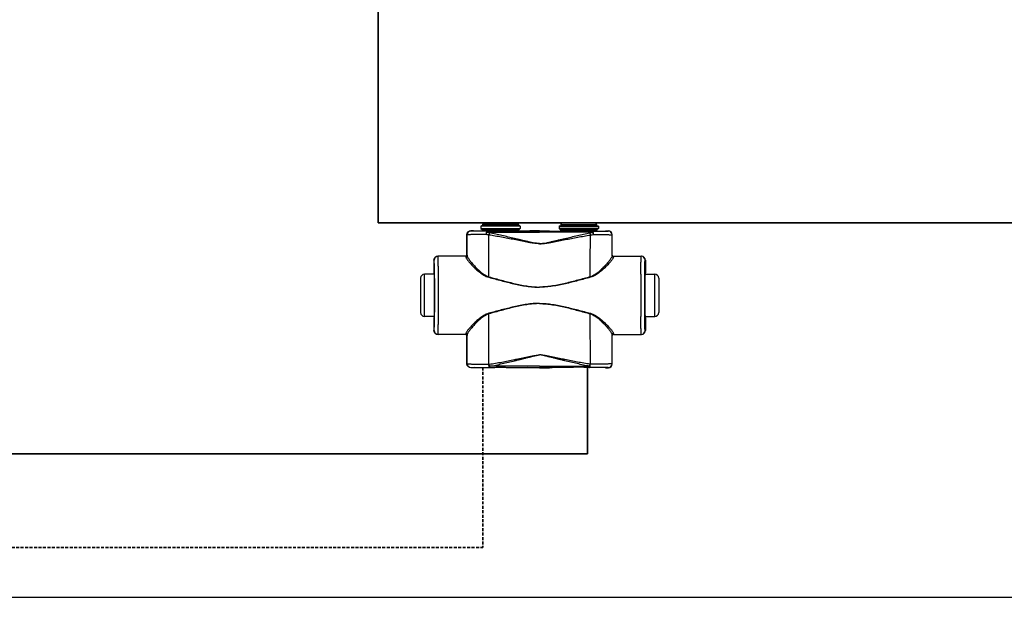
# Model space of a CAD drawing. Header units: millimetres. Extents: x -727 to 69715, y -15705 to 98123.
# Tile 136 of 256: x 38609 to 39239, y -15705 to -15335. Entities that reach past the tile are written whole.
import ezdxf

# ---------------------------------------------------------------- set-up
doc = ezdxf.new("R2010")
doc.units = ezdxf.units.MM
doc.linetypes.add('VERDECKT', pattern=[9.525, 6.35, -3.175])
for name, color, linetype, lineweight in [('UT_POTRUBI - PŘÍVOD', 1, 'Continuous', 35), ('UT_SCHÉMA_PŘÍVOD', 10, 'Continuous', 35), ('UT_SCHÉMA_ZPÁTEČKA', 172, 'VERDECKT', 35), ('UT_ZAŘÍZENÍ - OT', 3, 'Continuous', 35)]:
    doc.layers.add(name, color=color, linetype=linetype, lineweight=lineweight)

msp = doc.modelspace()

# ---------------------------------------------------------------- linework, layer by layer
at = {"color": 0, "linetype": 'Continuous'}
for p, q in [((38904.17, -15466.76), (38903.87, -15467.06)), ((38929.07, -15467.06), (38903.87, -15467.06)), ((38903.87, -15467.06), (38903.87, -15468.46)), ((38903.87, -15468.46), (38904.83, -15469.42)), ((38903.87, -15468.46), (38929.07, -15468.46)), ((38928.77, -15466.76), (38904.17, -15466.76)), ((38904.83, -15469.42), (38928.12, -15469.42)), ((38927.97, -15465.96), (38904.97, -15465.96)), ((38904.97, -15465.96), (38904.97, -15466.66)), ((38927.97, -15466.66), (38904.97, -15466.66)), ((38904.97, -15469.77), (38927.97, -15469.77)), ((38904.97, -15469.77), (38904.97, -15470.13)), ((38926.87, -15464.86), (38906.07, -15464.86)), ((38927.97, -15465.96), (38927.97, -15466.66)), ((38927.97, -15469.77), (38927.97, -15470.13)), ((38929.07, -15468.46), (38928.12, -15469.42)), ((38928.77, -15466.76), (38929.07, -15467.06)), ((38929.07, -15467.06), (38929.07, -15468.46)), ((38954.17, -15466.76), (38953.87, -15467.06)), ((38953.87, -15467.06), (38979.07, -15467.06)), ((38953.87, -15467.06), (38953.87, -15468.46)), ((38979.07, -15468.46), (38953.87, -15468.46)), ((38953.87, -15468.46), (38954.83, -15469.42)), ((38954.17, -15466.76), (38978.77, -15466.76)), ((38978.12, -15469.42), (38954.83, -15469.42)), ((38954.97, -15465.96), (38954.97, -15466.66)), ((38954.97, -15465.96), (38977.97, -15465.96)), ((38954.97, -15466.66), (38977.97, -15466.66)), ((38977.97, -15469.77), (38954.97, -15469.77)), ((38954.97, -15469.77), (38954.97, -15470.13)), ((38956.07, -15464.86), (38976.87, -15464.86)), ((38977.97, -15465.96), (38977.97, -15466.66)), ((38977.97, -15469.77), (38977.97, -15470.13)), ((38979.07, -15468.46), (38978.12, -15469.42)), ((38978.77, -15466.76), (38979.07, -15467.06)), ((38979.07, -15467.06), (38979.07, -15468.46)), ((38895.1, -15472.58), (38894.97, -15472.46)), ((38894.97, -15485.46), (38894.97, -15472.46)), ((38897.6, -15470.08), (38897.47, -15469.96)), ((38899.12, -15469.96), (38897.47, -15469.96)), ((38899.47, -15470.07), (38899.12, -15469.96)), ((38912.62, -15470.15), (38907.77, -15470.15)), ((38907.77, -15470.85), (38907.77, -15470.15)), ((38907.77, -15470.85), (38941.47, -15470.85)), ((38941.47, -15470.15), (38920.33, -15470.15)), ((38935.22, -15469.96), (38933.47, -15470.07)), ((38941.47, -15469.96), (38935.22, -15469.96)), ((38941.47, -15469.96), (38947.72, -15469.96)), ((38941.47, -15470.15), (38962.62, -15470.15)), ((38975.17, -15470.85), (38941.47, -15470.85)), ((38947.72, -15469.96), (38949.47, -15470.07)), ((38970.33, -15470.15), (38975.17, -15470.15)), ((38975.17, -15470.85), (38975.17, -15470.15)), ((38983.47, -15470.07), (38983.82, -15469.96)), ((38983.82, -15469.96), (38985.47, -15469.96)), ((38985.35, -15470.08), (38985.47, -15469.96)), ((38987.85, -15472.58), (38987.97, -15472.46)), ((38987.97, -15485.46), (38987.97, -15472.46)), ((38873.98, -15488.76), (38873.77, -15488.76)), ((38873.77, -15488.76), (38873.77, -15496.91)), ((38894.28, -15486.26), (38876.27, -15486.26)), ((38894.97, -15485.46), (38895.08, -15485.46)), ((38987.97, -15485.46), (38987.87, -15485.46)), ((38988.67, -15486.26), (39006.67, -15486.26)), ((39008.96, -15488.76), (39009.17, -15488.76)), ((39009.17, -15488.76), (39009.17, -15496.91)), ((38865.27, -15500.26), (38865.27, -15522.26)), ((38874.02, -15497.76), (38867.77, -15497.76)), ((38867.77, -15524.76), (38867.77, -15497.76)), ((38873.77, -15496.91), (38873.98, -15497.26)), ((38874.17, -15497.28), (38874.17, -15497.26)), ((39008.78, -15497.28), (39008.78, -15497.26)), ((39008.93, -15497.76), (39015.17, -15497.76)), ((39009.17, -15496.91), (39008.96, -15497.26)), ((39015.17, -15524.76), (39015.17, -15497.76)), ((39017.67, -15500.26), (39017.67, -15522.26)), ((38874.02, -15524.76), (38867.77, -15524.76)), ((38873.98, -15525.26), (38873.77, -15525.61)), ((38873.77, -15525.61), (38873.77, -15533.76)), ((38874.17, -15525.26), (38874.17, -15525.25)), ((39008.78, -15525.26), (39008.78, -15525.25)), ((39008.93, -15524.76), (39015.17, -15524.76)), ((39008.96, -15525.26), (39009.17, -15525.61)), ((39009.17, -15525.61), (39009.17, -15533.76)), ((38873.77, -15533.76), (38873.98, -15533.76)), ((38894.28, -15536.26), (38876.27, -15536.26)), ((38895.08, -15537.06), (38894.97, -15537.06)), ((38894.97, -15555.16), (38894.97, -15537.06)), ((38987.87, -15537.06), (38987.97, -15537.06)), ((38987.97, -15555.16), (38987.97, -15537.06)), ((38988.67, -15536.26), (39006.67, -15536.26)), ((39009.17, -15533.76), (39008.96, -15533.76)), ((38894.97, -15555.16), (38895.09, -15555.04)), ((38897.47, -15557.66), (38897.59, -15557.54)), ((38899.12, -15557.66), (38897.47, -15557.66)), ((38899.47, -15557.56), (38899.12, -15557.66)), ((38909.02, -15555.42), (38909.19, -15555.41)), ((38909.34, -15557.47), (38909.52, -15557.47)), ((38941.47, -15556.72), (38909.52, -15556.72)), ((38909.52, -15557.47), (38909.52, -15556.72)), ((38909.52, -15557.47), (38910.78, -15557.47)), ((38922.17, -15557.47), (38941.47, -15557.47)), ((38935.22, -15557.66), (38933.47, -15557.56)), ((38941.47, -15557.66), (38935.22, -15557.66)), ((38941.47, -15556.72), (38973.43, -15556.72)), ((38960.78, -15557.47), (38941.47, -15557.47)), ((38941.47, -15557.66), (38947.72, -15557.66)), ((38947.72, -15557.66), (38949.47, -15557.56)), ((38973.43, -15557.47), (38972.17, -15557.47)), ((38973.43, -15557.47), (38973.43, -15556.72)), ((38973.61, -15557.47), (38973.43, -15557.47)), ((38973.93, -15555.42), (38973.75, -15555.41)), ((38983.47, -15557.56), (38983.82, -15557.66)), ((38983.82, -15557.66), (38985.47, -15557.66)), ((38985.47, -15557.66), (38985.36, -15557.54)), ((38987.97, -15555.16), (38987.86, -15555.04))]:
    msp.add_line(p, q, dxfattribs=at)
msp.add_line((-727.45, -15704.69), (68024.28, -15704.69))
for centre, radius, start, end in [((38904.47, -15469.77), 0.5, 0, 45), ((38906.07, -15465.96), 1.1, 90, 180), ((38906.07, -15466.66), 1.1, 180, 185.21872), ((38926.87, -15465.96), 1.1, 0, 90), ((38926.87, -15466.66), 1.1, 354.78128, 0), ((38928.47, -15469.77), 0.5, 135, 180), ((38954.47, -15469.77), 0.5, 0, 45), ((38956.07, -15465.96), 1.1, 90, 180), ((38956.07, -15466.66), 1.1, 180, 185.21872), ((38976.87, -15465.96), 1.1, 0, 90), ((38976.87, -15466.66), 1.1, 354.78128, 0), ((38978.47, -15469.77), 0.5, 135, 180), ((38897.6, -15472.58), 2.5, 90.00246, 179.99754), ((38985.35, -15472.58), 2.5, 0.00246, 89.99754), ((38876.48, -15488.76), 2.5, 90.00225, 180.00111), ((38894.28, -15485.46), 0.8, 270.0036, 359.99724), ((38988.67, -15485.46), 0.8, 180.00276, 269.9964), ((39006.46, -15488.76), 2.5, 359.99889, 89.99775), ((38867.77, -15500.26), 2.5, 90, 180), ((36434.31, -15511.26), 2442.41, 359.68325, 0.31675), ((41448.63, -15511.26), 2442.41, 179.68325, 180.31675), ((39015.17, -15500.26), 2.5, 0, 90), ((38867.77, -15522.26), 2.5, 180, 270), ((39015.17, -15522.26), 2.5, 270, 0), ((38876.48, -15533.76), 2.5, 179.99889, 269.99775), ((38894.28, -15537.06), 0.8, 0.00276, 89.9964), ((38988.67, -15537.06), 0.8, 90.0036, 179.99724), ((39006.46, -15533.76), 2.5, 270.00225, 0.00111), ((38897.59, -15555.04), 2.5, 180.00246, 269.99754), ((38985.36, -15555.04), 2.5, 270.00246, 359.99754)]:
    msp.add_arc(centre, radius, start, end, dxfattribs=at)
at = {"color": 0, "linetype": 'Continuous', "extrusion": (0, 0, -1)}
for centre, major_axis, ratio, start_param, end_param in [((38897.47, -15472.46), (-1.77, 1.77), 0.999973, -0.785384, 0.785384), ((38916.47, -15470.07), (-17, 0), 0.005236, 4.941076, 6.283185), ((38916.47, -15470.07), (-17, 0), 0.005236, 3.141593, 4.483702), ((38876.27, -15488.76), (-2.5, 0), 0.999945, 0, 1.570796), ((38894.17, -15485.46), (-0.8, 0), 0.999986, -3.141593, -1.659157), ((38873.98, -15511.26), (0, 14), 0.010472, 0, 3.141593), ((38876.27, -15533.76), (-2.5, 0), 0.999945, -1.570796, 0), ((38894.17, -15537.06), (0.8, 0), 0.999986, -1.395381, 0), ((38897.47, -15555.16), (1.77, 1.77), 0.999973, -3.926977, -2.356208), ((38916.47, -15557.56), (-17, 0), 0.005236, 0, 1.229157), ((38916.47, -15557.56), (-17, 0), 0.005236, 1.912436, 3.141593)]:
    msp.add_ellipse(centre, major_axis=major_axis, ratio=ratio, start_param=start_param, end_param=end_param, dxfattribs=at)
at = {"color": 0, "linetype": 'Continuous'}
for centre, major_axis, ratio, start_param, end_param in [((38966.47, -15470.07), (17, 0), 0.005236, 3.141593, 4.483702), ((38966.47, -15470.07), (17, 0), 0.005236, 4.941076, 6.283185), ((38985.47, -15472.46), (1.77, 1.77), 0.999973, -0.785384, 0.785384), ((38988.77, -15485.46), (0.8, 0), 0.999986, -3.141593, -1.659157), ((39006.67, -15488.76), (2.5, 0), 0.999945, 0, 1.570796), ((39008.96, -15511.26), (0, 14), 0.010472, 0, 3.141593), ((38988.77, -15537.06), (-0.8, 0), 0.999986, -1.395381, 0), ((39006.67, -15533.76), (2.5, 0), 0.999945, -1.570796, 0), ((38966.47, -15557.56), (17, 0), 0.005236, 1.912436, 3.141593), ((38966.47, -15557.56), (17, 0), 0.005236, 0, 1.229157), ((38985.47, -15555.16), (-1.77, 1.77), 0.999973, -3.926977, -2.356208)]:
    msp.add_ellipse(centre, major_axis=major_axis, ratio=ratio, start_param=start_param, end_param=end_param, dxfattribs=at)
for points, knots in [([(38907.16, -15472.27), (38906.32, -15472.28), (38904.72, -15472.29), (38902.75, -15472.31), (38901.28, -15472.33), (38900.28, -15472.34), (38899.35, -15472.36), (38898.5, -15472.38), (38897.74, -15472.4), (38897.07, -15472.42), (38896.49, -15472.45), (38896.07, -15472.47), (38895.78, -15472.49), (38895.61, -15472.5), (38895.46, -15472.51), (38895.33, -15472.53), (38895.24, -15472.54), (38895.16, -15472.55), (38895.12, -15472.57), (38895.1, -15472.58), (38895.1, -15472.58)], [0, 0, 0, 0, 0.207034, 0.39928, 0.488214, 0.57154, 0.648707, 0.71921, 0.782588, 0.838437, 0.886403, 0.926186, 0.942933, 0.957549, 0.970012, 0.98031, 0.988432, 0.994377, 0.998178, 1, 1, 1, 1]), ([(38895.11, -15486), (38895.1, -15484.88), (38895.1, -15480.41), (38895.1, -15475.93), (38895.1, -15472.58)], [0, 0, 0, 0, 0.250733, 1, 1, 1, 1]), ([(38907.77, -15470.15), (38907.07, -15470.15), (38905.71, -15470.15), (38904.05, -15470.15), (38902.81, -15470.14), (38901.96, -15470.14), (38901.18, -15470.13), (38900.46, -15470.13), (38899.82, -15470.12), (38899.25, -15470.12), (38898.77, -15470.11), (38898.41, -15470.11), (38898.17, -15470.1), (38898.02, -15470.1), (38897.9, -15470.1), (38897.79, -15470.1), (38897.72, -15470.09), (38897.68, -15470.09), (38897.65, -15470.09), (38897.63, -15470.09), (38897.61, -15470.09), (38897.6, -15470.09), (38897.6, -15470.09), (38897.6, -15470.08)], [0, 0, 0, 0, 0.207653, 0.400343, 0.489423, 0.572844, 0.650059, 0.720565, 0.783909, 0.839692, 0.887568, 0.927242, 0.943927, 0.958477, 0.970869, 0.981088, 0.989117, 0.992306, 0.994945, 0.997032, 0.998568, 0.999554, 1, 1, 1, 1]), ([(38907.77, -15470.15), (38907.68, -15470.16), (38907.58, -15470.27), (38907.5, -15470.4), (38907.43, -15470.55), (38907.36, -15470.78), (38907.28, -15471.09), (38907.22, -15471.45), (38907.18, -15471.85), (38907.16, -15472.13), (38907.16, -15472.27)], [0, 0, 0, 0, 0.117156, 0.161001, 0.211236, 0.330442, 0.472834, 0.634922, 0.812344, 1, 1, 1, 1]), ([(38907.77, -15470.85), (38907.65, -15471.06), (38907.42, -15471.52), (38907.24, -15472.01), (38907.16, -15472.27)], [0, 0, 0, 0, 0.464895, 1, 1, 1, 1]), ([(38909.02, -15472.63), (38908.86, -15472.61), (38908.24, -15472.51), (38907.62, -15472.38), (38907.16, -15472.27)], [0, 0, 0, 0, 0.252579, 1, 1, 1, 1]), ([(38909.34, -15471.29), (38909.21, -15471.27), (38908.68, -15471.15), (38908.16, -15470.99), (38907.77, -15470.85)], [0, 0, 0, 0, 0.253704, 1, 1, 1, 1]), ([(38909.34, -15471.29), (38909.28, -15471.5), (38909.16, -15471.94), (38909.07, -15472.39), (38909.02, -15472.63)], [0, 0, 0, 0, 0.464569, 1, 1, 1, 1]), ([(38941.47, -15478.27), (38941.47, -15478.27), (38940.78, -15478.27), (38939.4, -15478.19), (38937.35, -15477.91), (38935.31, -15477.56), (38932.61, -15477.06), (38929.23, -15476.39), (38925.18, -15475.6), (38921.14, -15474.81), (38917.1, -15474.05), (38913.06, -15473.32), (38910.37, -15472.86), (38909.02, -15472.63)], [0.5000015, 0.5000015, 0.5000015, 0.5000015, 0.500002, 0.5313979, 0.5627848, 0.5941575, 0.6255147, 0.6881766, 0.7507583, 0.8132458, 0.8756245, 0.9378805, 1, 1, 1, 1]), ([(38909.03, -15499.41), (38909.03, -15497.17), (38909.03, -15488.24), (38909.03, -15479.32), (38909.02, -15472.63)], [0, 0, 0, 0, 0.250952, 1, 1, 1, 1]), ([(38941.47, -15478.09), (38941.47, -15478.09), (38941.13, -15478.09), (38940.44, -15478.07), (38939.07, -15477.93), (38937.36, -15477.65), (38935.34, -15477.23), (38933.33, -15476.77), (38931.32, -15476.3), (38928.65, -15475.66), (38925.32, -15474.86), (38921.32, -15473.92), (38917.33, -15473), (38913.34, -15472.12), (38910.68, -15471.57), (38909.34, -15471.29)], [0.499995, 0.499995, 0.499995, 0.499995, 0.4999958, 0.5157333, 0.5314718, 0.5629204, 0.5943483, 0.6257534, 0.6571339, 0.6884877, 0.7511054, 0.813586, 0.8759088, 0.9380534, 1, 1, 1, 1]), ([(38920.33, -15470.15), (38919.69, -15470.15), (38918.4, -15470.18), (38916.47, -15470.2), (38914.54, -15470.18), (38913.26, -15470.15), (38912.62, -15470.15)], [0, 0, 0, 0, 0.248355, 0.5, 0.751645, 1, 1, 1, 1]), ([(38941.47, -15478.09), (38941.47, -15478.09), (38941.82, -15478.09), (38942.51, -15478.07), (38943.88, -15477.93), (38945.58, -15477.65), (38947.6, -15477.23), (38949.62, -15476.77), (38951.63, -15476.3), (38954.3, -15475.66), (38957.63, -15474.86), (38961.63, -15473.92), (38965.62, -15473), (38969.61, -15472.12), (38972.27, -15471.57), (38973.6, -15471.29)], [0.499995, 0.499995, 0.499995, 0.499995, 0.4999958, 0.5157333, 0.5314718, 0.5629204, 0.5943483, 0.6257534, 0.6571339, 0.6884877, 0.7511054, 0.813586, 0.8759088, 0.9380534, 1, 1, 1, 1]), ([(38941.47, -15478.27), (38941.47, -15478.27), (38942.16, -15478.27), (38943.54, -15478.19), (38945.59, -15477.91), (38947.63, -15477.56), (38950.34, -15477.06), (38953.72, -15476.39), (38957.76, -15475.6), (38961.81, -15474.81), (38965.85, -15474.05), (38969.89, -15473.32), (38972.58, -15472.86), (38973.93, -15472.63)], [0.5000015, 0.5000015, 0.5000015, 0.5000015, 0.500002, 0.5313979, 0.5627848, 0.5941575, 0.6255147, 0.6881766, 0.7507583, 0.8132458, 0.8756245, 0.9378805, 1, 1, 1, 1]), ([(38962.62, -15470.15), (38963.26, -15470.15), (38964.54, -15470.18), (38966.47, -15470.2), (38968.4, -15470.18), (38969.69, -15470.15), (38970.33, -15470.15)], [0, 0, 0, 0, 0.248355, 0.5, 0.751645, 1, 1, 1, 1]), ([(38973.6, -15471.29), (38973.74, -15471.27), (38974.27, -15471.15), (38974.79, -15470.99), (38975.17, -15470.85)], [0, 0, 0, 0, 0.253704, 1, 1, 1, 1]), ([(38973.6, -15471.29), (38973.67, -15471.5), (38973.79, -15471.94), (38973.88, -15472.39), (38973.93, -15472.63)], [0, 0, 0, 0, 0.464569, 1, 1, 1, 1]), ([(38973.91, -15499.41), (38973.91, -15497.17), (38973.91, -15488.24), (38973.92, -15479.32), (38973.93, -15472.63)], [0, 0, 0, 0, 0.250952, 1, 1, 1, 1]), ([(38973.93, -15472.63), (38974.08, -15472.61), (38974.71, -15472.51), (38975.33, -15472.38), (38975.79, -15472.27)], [0, 0, 0, 0, 0.252579, 1, 1, 1, 1]), ([(38975.17, -15470.15), (38975.88, -15470.15), (38977.24, -15470.15), (38978.9, -15470.15), (38980.14, -15470.14), (38980.98, -15470.14), (38981.77, -15470.13), (38982.48, -15470.13), (38983.13, -15470.12), (38983.69, -15470.12), (38984.18, -15470.11), (38984.53, -15470.11), (38984.77, -15470.1), (38984.92, -15470.1), (38985.05, -15470.1), (38985.15, -15470.1), (38985.22, -15470.09), (38985.27, -15470.09), (38985.3, -15470.09), (38985.32, -15470.09), (38985.33, -15470.09), (38985.34, -15470.09), (38985.35, -15470.09), (38985.35, -15470.08)], [0, 0, 0, 0, 0.207653, 0.400343, 0.489423, 0.572844, 0.650059, 0.720565, 0.783909, 0.839692, 0.887568, 0.927242, 0.943927, 0.958477, 0.970869, 0.981088, 0.989117, 0.992306, 0.994945, 0.997032, 0.998568, 0.999554, 1, 1, 1, 1]), ([(38975.17, -15470.15), (38975.26, -15470.16), (38975.37, -15470.27), (38975.44, -15470.4), (38975.51, -15470.55), (38975.59, -15470.78), (38975.66, -15471.09), (38975.72, -15471.45), (38975.77, -15471.85), (38975.78, -15472.13), (38975.79, -15472.27)], [0, 0, 0, 0, 0.117156, 0.161001, 0.211236, 0.330442, 0.472834, 0.634922, 0.812344, 1, 1, 1, 1]), ([(38975.17, -15470.85), (38975.3, -15471.06), (38975.53, -15471.52), (38975.71, -15472.01), (38975.79, -15472.27)], [0, 0, 0, 0, 0.464895, 1, 1, 1, 1]), ([(38975.79, -15472.27), (38976.62, -15472.28), (38978.23, -15472.29), (38980.2, -15472.31), (38981.66, -15472.33), (38982.67, -15472.34), (38983.6, -15472.36), (38984.45, -15472.38), (38985.21, -15472.4), (38985.88, -15472.42), (38986.46, -15472.45), (38986.88, -15472.47), (38987.16, -15472.49), (38987.34, -15472.5), (38987.49, -15472.51), (38987.61, -15472.53), (38987.71, -15472.54), (38987.78, -15472.55), (38987.83, -15472.57), (38987.85, -15472.58), (38987.85, -15472.58)], [0, 0, 0, 0, 0.207034, 0.39928, 0.488214, 0.57154, 0.648707, 0.71921, 0.782588, 0.838437, 0.886403, 0.926186, 0.942933, 0.957549, 0.970012, 0.98031, 0.988432, 0.994377, 0.998178, 1, 1, 1, 1]), ([(38987.84, -15486), (38987.84, -15484.88), (38987.84, -15480.41), (38987.85, -15475.93), (38987.85, -15472.58)], [0, 0, 0, 0, 0.250733, 1, 1, 1, 1]), ([(38874.17, -15497.26), (38874.16, -15496.63), (38874.15, -15495.44), (38874.13, -15494), (38874.12, -15492.94), (38874.11, -15492.24), (38874.1, -15491.6), (38874.09, -15491.02), (38874.07, -15490.5), (38874.06, -15490.05), (38874.05, -15489.67), (38874.04, -15489.39), (38874.03, -15489.2), (38874.02, -15489.09), (38874.02, -15488.99), (38874.01, -15488.91), (38874, -15488.85), (38874, -15488.8), (38873.99, -15488.78), (38873.99, -15488.76), (38873.98, -15488.76)], [0, 0, 0, 0, 0.221931, 0.420259, 0.509783, 0.592499, 0.668149, 0.736495, 0.797321, 0.850436, 0.895675, 0.932895, 0.948462, 0.961984, 0.973451, 0.982856, 0.990196, 0.99547, 0.998697, 1, 1, 1, 1]), ([(38876.68, -15497.76), (38876.68, -15496.92), (38876.67, -15495.32), (38876.65, -15493.39), (38876.63, -15491.97), (38876.62, -15491.02), (38876.61, -15490.14), (38876.6, -15489.35), (38876.58, -15488.65), (38876.57, -15488.03), (38876.56, -15487.5), (38876.54, -15487.12), (38876.53, -15486.87), (38876.53, -15486.71), (38876.52, -15486.57), (38876.51, -15486.47), (38876.51, -15486.38), (38876.5, -15486.32), (38876.49, -15486.28), (38876.49, -15486.27), (38876.48, -15486.26), (38876.48, -15486.26)], [0, 0, 0, 0, 0.218984, 0.416191, 0.505653, 0.588551, 0.664564, 0.733396, 0.794781, 0.848478, 0.894279, 0.932006, 0.947796, 0.961515, 0.973152, 0.982695, 0.990138, 0.995479, 0.998726, 0.999584, 1, 1, 1, 1]), ([(38894.28, -15486.26), (38894.28, -15486.26), (38894.28, -15486.27), (38894.28, -15486.27), (38894.28, -15486.28), (38894.29, -15486.3), (38894.29, -15486.34), (38894.29, -15486.4), (38894.3, -15486.47), (38894.3, -15486.56), (38894.3, -15486.66), (38894.3, -15486.74), (38894.31, -15486.78)], [0, 0, 0, 0, 0.005122, 0.017304, 0.037118, 0.064661, 0.143035, 0.252499, 0.393016, 0.564526, 0.766907, 1, 1, 1, 1]), ([(38895.11, -15486), (38895.11, -15486.1), (38895.06, -15486.31), (38894.88, -15486.57), (38894.62, -15486.74), (38894.41, -15486.78), (38894.31, -15486.78)], [0, 0, 0, 0, 0.247572, 0.496581, 0.747591, 1, 1, 1, 1]), ([(38894.31, -15486.78), (38894.31, -15486.85), (38894.33, -15486.99), (38894.4, -15487.21), (38894.51, -15487.46), (38894.72, -15487.84), (38895.08, -15488.39), (38895.61, -15489.09), (38896.25, -15489.88), (38897.29, -15491.06), (38898.79, -15492.64), (38900.83, -15494.6), (38902.74, -15496.25), (38904.44, -15497.51), (38906.3, -15498.72), (38907.84, -15499.44), (38908.93, -15499.74)], [0, 0, 0, 0, 0.009694, 0.02127, 0.034861, 0.050494, 0.087694, 0.13227, 0.183417, 0.240322, 0.368483, 0.511765, 0.666448, 0.747227, 0.829948, 1, 1, 1, 1]), ([(38895.08, -15485.46), (38895.08, -15485.46), (38895.08, -15485.47), (38895.08, -15485.47), (38895.08, -15485.48), (38895.09, -15485.5), (38895.09, -15485.54), (38895.09, -15485.6), (38895.1, -15485.68), (38895.1, -15485.77), (38895.1, -15485.88), (38895.1, -15485.96), (38895.11, -15486)], [0, 0, 0, 0, 0.005057, 0.017214, 0.037015, 0.06455, 0.142921, 0.252392, 0.392925, 0.564459, 0.766871, 1, 1, 1, 1]), ([(38895.11, -15486), (38895.11, -15486.07), (38895.13, -15486.21), (38895.19, -15486.44), (38895.3, -15486.7), (38895.5, -15487.11), (38895.83, -15487.67), (38896.33, -15488.4), (38896.94, -15489.2), (38897.91, -15490.42), (38899.33, -15492.04), (38901.26, -15494.06), (38903.08, -15495.75), (38904.69, -15497.06), (38906.47, -15498.32), (38907.97, -15499.1), (38909.03, -15499.41)], [0, 0, 0, 0, 0.010286, 0.022433, 0.036551, 0.052653, 0.090607, 0.135698, 0.187142, 0.244158, 0.372094, 0.514728, 0.6685, 0.748767, 0.830965, 1, 1, 1, 1]), ([(38987.84, -15486), (38987.84, -15486.07), (38987.82, -15486.21), (38987.75, -15486.44), (38987.65, -15486.7), (38987.45, -15487.11), (38987.11, -15487.67), (38986.61, -15488.4), (38986.01, -15489.2), (38985.03, -15490.42), (38983.61, -15492.04), (38981.68, -15494.06), (38979.87, -15495.75), (38978.25, -15497.06), (38976.48, -15498.32), (38974.98, -15499.1), (38973.91, -15499.41)], [0, 0, 0, 0, 0.010286, 0.022433, 0.036551, 0.052653, 0.090607, 0.135698, 0.187142, 0.244158, 0.372094, 0.514728, 0.6685, 0.748767, 0.830965, 1, 1, 1, 1]), ([(38988.64, -15486.78), (38988.64, -15486.85), (38988.62, -15486.99), (38988.55, -15487.21), (38988.44, -15487.46), (38988.23, -15487.84), (38987.87, -15488.39), (38987.34, -15489.09), (38986.7, -15489.88), (38985.66, -15491.06), (38984.16, -15492.64), (38982.12, -15494.6), (38980.2, -15496.25), (38978.51, -15497.51), (38976.65, -15498.72), (38975.11, -15499.44), (38974.02, -15499.74)], [0, 0, 0, 0, 0.009694, 0.02127, 0.034861, 0.050494, 0.087694, 0.13227, 0.183417, 0.240322, 0.368483, 0.511765, 0.666448, 0.747227, 0.829948, 1, 1, 1, 1]), ([(38987.87, -15485.46), (38987.87, -15485.46), (38987.87, -15485.47), (38987.86, -15485.47), (38987.86, -15485.48), (38987.86, -15485.5), (38987.86, -15485.54), (38987.85, -15485.6), (38987.85, -15485.68), (38987.85, -15485.77), (38987.84, -15485.88), (38987.84, -15485.96), (38987.84, -15486)], [0, 0, 0, 0, 0.005057, 0.017214, 0.037015, 0.06455, 0.142921, 0.252392, 0.392925, 0.564459, 0.766871, 1, 1, 1, 1]), ([(38987.84, -15486), (38987.84, -15486.1), (38987.88, -15486.31), (38988.06, -15486.57), (38988.33, -15486.74), (38988.54, -15486.78), (38988.64, -15486.78)], [0, 0, 0, 0, 0.247572, 0.496581, 0.747591, 1, 1, 1, 1]), ([(38988.67, -15486.26), (38988.67, -15486.26), (38988.67, -15486.27), (38988.66, -15486.27), (38988.66, -15486.28), (38988.66, -15486.3), (38988.66, -15486.34), (38988.65, -15486.4), (38988.65, -15486.47), (38988.65, -15486.56), (38988.64, -15486.66), (38988.64, -15486.74), (38988.64, -15486.78)], [0, 0, 0, 0, 0.005122, 0.017304, 0.037118, 0.064661, 0.143035, 0.252499, 0.393016, 0.564526, 0.766907, 1, 1, 1, 1]), ([(39006.27, -15497.76), (39006.27, -15496.92), (39006.28, -15495.32), (39006.3, -15493.39), (39006.31, -15491.97), (39006.33, -15491.02), (39006.34, -15490.14), (39006.35, -15489.35), (39006.36, -15488.65), (39006.38, -15488.03), (39006.39, -15487.5), (39006.4, -15487.12), (39006.41, -15486.87), (39006.42, -15486.71), (39006.43, -15486.57), (39006.43, -15486.47), (39006.44, -15486.38), (39006.45, -15486.32), (39006.45, -15486.28), (39006.46, -15486.27), (39006.46, -15486.26), (39006.46, -15486.26)], [0, 0, 0, 0, 0.218984, 0.416191, 0.505653, 0.588551, 0.664564, 0.733396, 0.794781, 0.848478, 0.894279, 0.932006, 0.947796, 0.961515, 0.973152, 0.982695, 0.990138, 0.995479, 0.998726, 0.999584, 1, 1, 1, 1]), ([(39008.78, -15497.26), (39008.78, -15496.63), (39008.8, -15495.44), (39008.81, -15494), (39008.83, -15492.94), (39008.84, -15492.24), (39008.85, -15491.6), (39008.86, -15491.02), (39008.87, -15490.5), (39008.88, -15490.05), (39008.9, -15489.67), (39008.91, -15489.39), (39008.92, -15489.2), (39008.92, -15489.09), (39008.93, -15488.99), (39008.94, -15488.91), (39008.94, -15488.85), (39008.95, -15488.8), (39008.95, -15488.78), (39008.96, -15488.76), (39008.96, -15488.76)], [0, 0, 0, 0, 0.221931, 0.420259, 0.509783, 0.592499, 0.668149, 0.736495, 0.797321, 0.850436, 0.895675, 0.932895, 0.948462, 0.961984, 0.973451, 0.982856, 0.990196, 0.99547, 0.998697, 1, 1, 1, 1]), ([(38874.17, -15525.25), (38874.19, -15523.06), (38874.21, -15518.39), (38874.22, -15511.26), (38874.21, -15504.13), (38874.19, -15499.47), (38874.17, -15497.28)], [0, 0, 0, 0, 0.235226, 0.499987, 0.764754, 1, 1, 1, 1]), ([(38909.03, -15499.41), (38909.03, -15499.44), (38908.99, -15499.55), (38908.96, -15499.66), (38908.93, -15499.74)], [0, 0, 0, 0, 0.258378, 1, 1, 1, 1]), ([(38908.93, -15499.74), (38911.6, -15500.45), (38915.6, -15501.53), (38920.95, -15502.9), (38925, -15503.87), (38929.06, -15504.75), (38933.16, -15505.48), (38936.61, -15505.89), (38939.39, -15506.07), (38940.78, -15506.1), (38941.47, -15506.1), (38941.47, -15506.1)], [0, 0, 0, 0, 0.1245061, 0.1869228, 0.2494269, 0.3120016, 0.3746311, 0.4372993, 0.4686472, 0.4999998, 0.5, 0.5, 0.5, 0.5]), ([(38909.03, -15499.41), (38911.69, -15500.14), (38915.67, -15501.25), (38921.01, -15502.66), (38925.03, -15503.66), (38929.09, -15504.56), (38933.18, -15505.31), (38936.62, -15505.74), (38939.39, -15505.92), (38940.78, -15505.95), (38941.47, -15505.95), (38941.47, -15505.95)], [0, 0, 0, 0, 0.1244767, 0.1868883, 0.2493924, 0.3119715, 0.3746087, 0.437287, 0.4686409, 0.4999998, 0.5, 0.5, 0.5, 0.5]), ([(38973.91, -15499.41), (38971.26, -15500.14), (38967.27, -15501.25), (38961.94, -15502.66), (38957.91, -15503.66), (38953.86, -15504.56), (38949.77, -15505.31), (38946.32, -15505.74), (38943.55, -15505.92), (38942.17, -15505.95), (38941.47, -15505.95), (38941.47, -15505.95)], [0, 0, 0, 0, 0.1244767, 0.1868883, 0.2493924, 0.3119715, 0.3746087, 0.437287, 0.4686409, 0.4999998, 0.5, 0.5, 0.5, 0.5]), ([(38974.02, -15499.74), (38971.35, -15500.45), (38967.35, -15501.53), (38961.99, -15502.9), (38957.95, -15503.87), (38953.88, -15504.75), (38949.78, -15505.48), (38946.33, -15505.89), (38943.56, -15506.07), (38942.17, -15506.1), (38941.47, -15506.1), (38941.47, -15506.1)], [0, 0, 0, 0, 0.1245061, 0.1869228, 0.2494269, 0.3120016, 0.3746311, 0.4372993, 0.4686472, 0.4999998, 0.5, 0.5, 0.5, 0.5]), ([(38973.91, -15499.41), (38973.92, -15499.44), (38973.95, -15499.55), (38973.99, -15499.66), (38974.02, -15499.74)], [0, 0, 0, 0, 0.258378, 1, 1, 1, 1]), ([(39008.78, -15525.25), (39008.76, -15523.06), (39008.74, -15518.39), (39008.72, -15511.26), (39008.74, -15504.13), (39008.76, -15499.47), (39008.78, -15497.28)], [0, 0, 0, 0, 0.235226, 0.499987, 0.764754, 1, 1, 1, 1]), ([(38941.47, -15516.43), (38940.08, -15516.43), (38937.3, -15516.55), (38933.16, -15517.05), (38929.06, -15517.77), (38925, -15518.65), (38920.95, -15519.63), (38915.6, -15520.99), (38911.6, -15522.07), (38908.93, -15522.79)], [0.5, 0.5, 0.5, 0.5, 0.5626889, 0.6253582, 0.6879892, 0.7505657, 0.8130716, 0.8754902, 1, 1, 1, 1]), ([(38941.47, -15516.58), (38940.09, -15516.58), (38937.31, -15516.7), (38933.18, -15517.21), (38929.09, -15517.96), (38925.03, -15518.87), (38921.01, -15519.87), (38915.67, -15521.28), (38911.69, -15522.38), (38909.03, -15523.12)], [0.5, 0.5, 0.5, 0.5, 0.5627005, 0.6253799, 0.6880187, 0.7505997, 0.8131057, 0.8755193, 1, 1, 1, 1]), ([(38941.47, -15516.43), (38942.86, -15516.43), (38945.64, -15516.55), (38949.78, -15517.05), (38953.88, -15517.77), (38957.95, -15518.65), (38961.99, -15519.63), (38967.35, -15520.99), (38971.35, -15522.07), (38974.02, -15522.79)], [0.5, 0.5, 0.5, 0.5, 0.5626889, 0.6253582, 0.6879892, 0.7505657, 0.8130716, 0.8754902, 1, 1, 1, 1]), ([(38941.47, -15516.58), (38942.86, -15516.58), (38945.64, -15516.7), (38949.77, -15517.21), (38953.86, -15517.96), (38957.91, -15518.87), (38961.94, -15519.87), (38967.27, -15521.28), (38971.26, -15522.38), (38973.91, -15523.12)], [0.5, 0.5, 0.5, 0.5, 0.5627005, 0.6253799, 0.6880187, 0.7505997, 0.8131057, 0.8755193, 1, 1, 1, 1]), ([(38873.98, -15533.76), (38873.99, -15533.76), (38873.99, -15533.75), (38874, -15533.72), (38874, -15533.68), (38874.01, -15533.61), (38874.02, -15533.53), (38874.02, -15533.44), (38874.03, -15533.32), (38874.04, -15533.13), (38874.05, -15532.86), (38874.06, -15532.47), (38874.07, -15532.02), (38874.09, -15531.51), (38874.1, -15530.92), (38874.11, -15530.28), (38874.12, -15529.58), (38874.13, -15528.53), (38874.15, -15527.08), (38874.16, -15525.89), (38874.17, -15525.26)], [0, 0, 0, 0, 0.001303, 0.00453, 0.009804, 0.017144, 0.026549, 0.038016, 0.051538, 0.067105, 0.104325, 0.149564, 0.202679, 0.263505, 0.331851, 0.407501, 0.490217, 0.579741, 0.778069, 1, 1, 1, 1]), ([(38876.48, -15536.26), (38876.48, -15536.26), (38876.49, -15536.26), (38876.49, -15536.24), (38876.5, -15536.2), (38876.51, -15536.14), (38876.51, -15536.06), (38876.52, -15535.95), (38876.53, -15535.82), (38876.53, -15535.66), (38876.54, -15535.4), (38876.56, -15535.02), (38876.57, -15534.49), (38876.58, -15533.88), (38876.6, -15533.17), (38876.61, -15532.38), (38876.62, -15531.51), (38876.63, -15530.56), (38876.65, -15529.14), (38876.67, -15527.2), (38876.68, -15525.6), (38876.68, -15524.76)], [0, 0, 0, 0, 0.000416, 0.001274, 0.004521, 0.009862, 0.017305, 0.026849, 0.038485, 0.052204, 0.067994, 0.105721, 0.151522, 0.205219, 0.266604, 0.335437, 0.411449, 0.494347, 0.58381, 0.781016, 1, 1, 1, 1]), ([(38908.93, -15522.79), (38907.84, -15523.08), (38906.3, -15523.81), (38904.44, -15525.01), (38902.74, -15526.28), (38900.83, -15527.92), (38898.79, -15529.88), (38897.29, -15531.47), (38896.25, -15532.65), (38895.61, -15533.43), (38895.08, -15534.14), (38894.72, -15534.68), (38894.51, -15535.07), (38894.4, -15535.32), (38894.33, -15535.54), (38894.31, -15535.68), (38894.31, -15535.74)], [0, 0, 0, 0, 0.170052, 0.252774, 0.333553, 0.488235, 0.631517, 0.759678, 0.816583, 0.86773, 0.912306, 0.949506, 0.965139, 0.978731, 0.990306, 1, 1, 1, 1]), ([(38909.03, -15523.12), (38907.97, -15523.43), (38906.47, -15524.2), (38904.69, -15525.46), (38903.08, -15526.77), (38901.26, -15528.46), (38899.33, -15530.48), (38897.91, -15532.11), (38896.94, -15533.32), (38896.33, -15534.13), (38895.83, -15534.86), (38895.5, -15535.42), (38895.3, -15535.82), (38895.19, -15536.08), (38895.13, -15536.31), (38895.11, -15536.46), (38895.11, -15536.53)], [0, 0, 0, 0, 0.169036, 0.251233, 0.3315, 0.485272, 0.627906, 0.755842, 0.812858, 0.864302, 0.909393, 0.947347, 0.963449, 0.977567, 0.989714, 1, 1, 1, 1]), ([(38909.03, -15523.12), (38909.03, -15523.09), (38908.99, -15522.98), (38908.96, -15522.87), (38908.93, -15522.79)], [0, 0, 0, 0, 0.258378, 1, 1, 1, 1]), ([(38909.02, -15555.42), (38909.02, -15552.74), (38909.03, -15541.97), (38909.03, -15531.21), (38909.03, -15523.12)], [0, 0, 0, 0, 0.248459, 1, 1, 1, 1]), ([(38973.91, -15523.12), (38973.92, -15523.09), (38973.95, -15522.98), (38973.99, -15522.87), (38974.02, -15522.79)], [0, 0, 0, 0, 0.258378, 1, 1, 1, 1]), ([(38973.91, -15523.12), (38974.98, -15523.43), (38976.48, -15524.2), (38978.25, -15525.46), (38979.87, -15526.77), (38981.68, -15528.46), (38983.61, -15530.48), (38985.03, -15532.11), (38986.01, -15533.32), (38986.61, -15534.13), (38987.11, -15534.86), (38987.45, -15535.42), (38987.65, -15535.82), (38987.75, -15536.08), (38987.82, -15536.31), (38987.84, -15536.46), (38987.84, -15536.53)], [0, 0, 0, 0, 0.169036, 0.251233, 0.3315, 0.485272, 0.627906, 0.755842, 0.812858, 0.864302, 0.909393, 0.947347, 0.963449, 0.977567, 0.989714, 1, 1, 1, 1]), ([(38973.93, -15555.42), (38973.93, -15552.74), (38973.92, -15541.97), (38973.91, -15531.21), (38973.91, -15523.12)], [0, 0, 0, 0, 0.248459, 1, 1, 1, 1]), ([(38974.02, -15522.79), (38975.11, -15523.08), (38976.65, -15523.81), (38978.51, -15525.01), (38980.2, -15526.28), (38982.12, -15527.92), (38984.16, -15529.88), (38985.66, -15531.47), (38986.7, -15532.65), (38987.34, -15533.43), (38987.87, -15534.14), (38988.23, -15534.68), (38988.44, -15535.07), (38988.55, -15535.32), (38988.62, -15535.54), (38988.64, -15535.68), (38988.64, -15535.74)], [0, 0, 0, 0, 0.170052, 0.252774, 0.333553, 0.488235, 0.631517, 0.759678, 0.816583, 0.86773, 0.912306, 0.949506, 0.965139, 0.978731, 0.990306, 1, 1, 1, 1]), ([(39006.46, -15536.26), (39006.46, -15536.26), (39006.46, -15536.26), (39006.45, -15536.24), (39006.45, -15536.2), (39006.44, -15536.14), (39006.43, -15536.06), (39006.43, -15535.95), (39006.42, -15535.82), (39006.41, -15535.66), (39006.4, -15535.4), (39006.39, -15535.02), (39006.38, -15534.49), (39006.36, -15533.88), (39006.35, -15533.17), (39006.34, -15532.38), (39006.33, -15531.51), (39006.31, -15530.56), (39006.3, -15529.14), (39006.28, -15527.2), (39006.27, -15525.6), (39006.27, -15524.76)], [0, 0, 0, 0, 0.000416, 0.001274, 0.004521, 0.009862, 0.017305, 0.026849, 0.038485, 0.052204, 0.067994, 0.105721, 0.151522, 0.205219, 0.266604, 0.335437, 0.411449, 0.494347, 0.58381, 0.781016, 1, 1, 1, 1]), ([(39008.96, -15533.76), (39008.96, -15533.76), (39008.95, -15533.75), (39008.95, -15533.72), (39008.94, -15533.68), (39008.94, -15533.61), (39008.93, -15533.53), (39008.92, -15533.44), (39008.92, -15533.32), (39008.91, -15533.13), (39008.9, -15532.86), (39008.88, -15532.47), (39008.87, -15532.02), (39008.86, -15531.51), (39008.85, -15530.92), (39008.84, -15530.28), (39008.83, -15529.58), (39008.81, -15528.53), (39008.8, -15527.08), (39008.78, -15525.89), (39008.78, -15525.26)], [0, 0, 0, 0, 0.001303, 0.00453, 0.009804, 0.017144, 0.026549, 0.038016, 0.051538, 0.067105, 0.104325, 0.149564, 0.202679, 0.263505, 0.331851, 0.407501, 0.490217, 0.579741, 0.778069, 1, 1, 1, 1]), ([(38894.31, -15535.74), (38894.3, -15535.78), (38894.3, -15535.86), (38894.3, -15535.96), (38894.3, -15536.05), (38894.29, -15536.13), (38894.29, -15536.18), (38894.29, -15536.22), (38894.28, -15536.24), (38894.28, -15536.25), (38894.28, -15536.26), (38894.28, -15536.26), (38894.28, -15536.26)], [0, 0, 0, 0, 0.233093, 0.435474, 0.606984, 0.747501, 0.856965, 0.935339, 0.962882, 0.982696, 0.994878, 1, 1, 1, 1]), ([(38895.11, -15536.53), (38895.11, -15536.42), (38895.06, -15536.22), (38894.88, -15535.96), (38894.62, -15535.78), (38894.41, -15535.74), (38894.31, -15535.74)], [0, 0, 0, 0, 0.247572, 0.496581, 0.747591, 1, 1, 1, 1]), ([(38895.11, -15536.53), (38895.1, -15536.57), (38895.1, -15536.65), (38895.1, -15536.75), (38895.1, -15536.85), (38895.09, -15536.92), (38895.09, -15536.98), (38895.09, -15537.02), (38895.08, -15537.04), (38895.08, -15537.05), (38895.08, -15537.06), (38895.08, -15537.06), (38895.08, -15537.06)], [0, 0, 0, 0, 0.23313, 0.435541, 0.607074, 0.747608, 0.857079, 0.93545, 0.962985, 0.982786, 0.994943, 1, 1, 1, 1]), ([(38895.09, -15555.04), (38895.09, -15553.51), (38895.1, -15547.34), (38895.1, -15541.16), (38895.11, -15536.53)], [0, 0, 0, 0, 0.248801, 1, 1, 1, 1]), ([(38987.84, -15536.53), (38987.84, -15536.42), (38987.88, -15536.22), (38988.06, -15535.96), (38988.33, -15535.78), (38988.54, -15535.74), (38988.64, -15535.74)], [0, 0, 0, 0, 0.247572, 0.496581, 0.747591, 1, 1, 1, 1]), ([(38987.86, -15555.04), (38987.85, -15553.51), (38987.85, -15547.34), (38987.84, -15541.16), (38987.84, -15536.53)], [0, 0, 0, 0, 0.248801, 1, 1, 1, 1]), ([(38987.84, -15536.53), (38987.84, -15536.57), (38987.84, -15536.65), (38987.85, -15536.75), (38987.85, -15536.85), (38987.85, -15536.92), (38987.86, -15536.98), (38987.86, -15537.02), (38987.86, -15537.04), (38987.86, -15537.05), (38987.87, -15537.06), (38987.87, -15537.06), (38987.87, -15537.06)], [0, 0, 0, 0, 0.23313, 0.435541, 0.607074, 0.747608, 0.857079, 0.93545, 0.962985, 0.982786, 0.994943, 1, 1, 1, 1]), ([(38988.64, -15535.74), (38988.64, -15535.78), (38988.64, -15535.86), (38988.65, -15535.96), (38988.65, -15536.05), (38988.65, -15536.13), (38988.66, -15536.18), (38988.66, -15536.22), (38988.66, -15536.24), (38988.66, -15536.25), (38988.67, -15536.26), (38988.67, -15536.26), (38988.67, -15536.26)], [0, 0, 0, 0, 0.233093, 0.435474, 0.606984, 0.747501, 0.856965, 0.935339, 0.962882, 0.982696, 0.994878, 1, 1, 1, 1]), ([(38909.19, -15555.41), (38910.54, -15555.19), (38913.22, -15554.73), (38917.24, -15554.01), (38921.27, -15553.25), (38924.63, -15552.59), (38927.31, -15552.05), (38929.33, -15551.65), (38931.34, -15551.23), (38933.36, -15550.82), (38935.38, -15550.4), (38937.06, -15550.06), (38938.41, -15549.79), (38939.76, -15549.55), (38940.79, -15549.41), (38941.47, -15549.41)], [0, 0, 0, 0, 0.0621172, 0.1243716, 0.1867502, 0.2492392, 0.2805207, 0.3118245, 0.3431487, 0.3744915, 0.4058513, 0.4372266, 0.4529199, 0.4686172, 0.5, 0.5, 0.5, 0.5]), ([(38909.52, -15556.72), (38910.84, -15556.46), (38913.5, -15555.91), (38917.48, -15555.03), (38921.46, -15554.12), (38924.78, -15553.33), (38927.43, -15552.68), (38929.43, -15552.19), (38931.42, -15551.69), (38933.42, -15551.19), (38935.42, -15550.69), (38937.08, -15550.27), (38938.42, -15549.95), (38939.76, -15549.66), (38940.79, -15549.48), (38941.47, -15549.48)], [0, 0, 0, 0, 0.0619437, 0.1240868, 0.1864104, 0.2488944, 0.2801902, 0.3115184, 0.3428764, 0.3742614, 0.4056711, 0.4371032, 0.4528275, 0.4685577, 0.5, 0.5, 0.5, 0.5]), ([(38973.75, -15555.41), (38972.41, -15555.19), (38969.73, -15554.73), (38965.7, -15554.01), (38961.68, -15553.25), (38958.32, -15552.59), (38955.64, -15552.05), (38953.62, -15551.65), (38951.6, -15551.23), (38949.59, -15550.82), (38947.57, -15550.4), (38945.89, -15550.06), (38944.54, -15549.79), (38943.19, -15549.55), (38942.16, -15549.41), (38941.47, -15549.41)], [0, 0, 0, 0, 0.0621172, 0.1243716, 0.1867502, 0.2492392, 0.2805207, 0.3118245, 0.3431487, 0.3744915, 0.4058513, 0.4372266, 0.4529199, 0.4686172, 0.5, 0.5, 0.5, 0.5]), ([(38973.43, -15556.72), (38972.1, -15556.46), (38969.45, -15555.91), (38965.47, -15555.03), (38961.49, -15554.12), (38958.17, -15553.33), (38955.51, -15552.68), (38953.52, -15552.19), (38951.52, -15551.69), (38949.53, -15551.19), (38947.53, -15550.69), (38945.86, -15550.27), (38944.53, -15549.95), (38943.19, -15549.66), (38942.16, -15549.48), (38941.47, -15549.48)], [0, 0, 0, 0, 0.0619437, 0.1240868, 0.1864104, 0.2488944, 0.2801902, 0.3115184, 0.3428764, 0.3742614, 0.4056711, 0.4371032, 0.4528275, 0.4685577, 0.5, 0.5, 0.5, 0.5]), ([(38895.09, -15555.04), (38895.09, -15555.05), (38895.12, -15555.07), (38895.17, -15555.08), (38895.26, -15555.1), (38895.37, -15555.12), (38895.52, -15555.13), (38895.69, -15555.15), (38895.9, -15555.17), (38896.24, -15555.19), (38896.73, -15555.22), (38897.41, -15555.24), (38898.2, -15555.27), (38899.1, -15555.3), (38900.09, -15555.32), (38901.17, -15555.34), (38902.33, -15555.36), (38904.02, -15555.38), (38906.25, -15555.4), (38908.08, -15555.41), (38909.02, -15555.42)], [0, 0, 0, 0, 0.001901, 0.0058, 0.011886, 0.020197, 0.030732, 0.043479, 0.058422, 0.075536, 0.116153, 0.165047, 0.22186, 0.286169, 0.35749, 0.43527, 0.518903, 0.607727, 0.798032, 1, 1, 1, 1]), ([(38897.59, -15557.54), (38897.59, -15557.54), (38897.6, -15557.54), (38897.61, -15557.54), (38897.63, -15557.54), (38897.65, -15557.54), (38897.68, -15557.54), (38897.74, -15557.53), (38897.83, -15557.53), (38897.95, -15557.53), (38898.1, -15557.53), (38898.27, -15557.52), (38898.47, -15557.52), (38898.7, -15557.52), (38899.05, -15557.51), (38899.54, -15557.51), (38900.21, -15557.5), (38900.96, -15557.5), (38901.8, -15557.49), (38902.71, -15557.49), (38903.69, -15557.48), (38905.11, -15557.48), (38907, -15557.48), (38908.55, -15557.47), (38909.34, -15557.47)], [0, 0, 0, 0, 0.000442, 0.001439, 0.003, 0.005125, 0.007814, 0.011067, 0.019262, 0.029696, 0.04235, 0.057205, 0.074237, 0.093413, 0.114703, 0.163471, 0.220191, 0.284451, 0.355774, 0.433617, 0.517377, 0.606395, 0.797271, 1, 1, 1, 1]), ([(38909.34, -15557.47), (38909.32, -15557.47), (38909.28, -15557.44), (38909.25, -15557.38), (38909.22, -15557.32), (38909.2, -15557.23), (38909.16, -15557.09), (38909.1, -15556.75), (38909.04, -15556.18), (38909.02, -15555.69), (38909.02, -15555.42)], [0, 0, 0, 0, 0.03281, 0.058939, 0.09263, 0.134005, 0.182986, 0.302653, 0.616803, 1, 1, 1, 1]), ([(38909.52, -15557.47), (38909.49, -15557.47), (38909.46, -15557.44), (38909.43, -15557.38), (38909.4, -15557.32), (38909.38, -15557.23), (38909.34, -15557.09), (38909.28, -15556.75), (38909.22, -15556.18), (38909.2, -15555.69), (38909.19, -15555.41)], [0, 0, 0, 0, 0.032697, 0.058797, 0.092469, 0.133835, 0.182813, 0.302491, 0.616704, 1, 1, 1, 1]), ([(38909.52, -15556.72), (38909.45, -15556.53), (38909.33, -15556.09), (38909.24, -15555.65), (38909.19, -15555.41)], [0, 0, 0, 0, 0.463333, 1, 1, 1, 1]), ([(38910.78, -15557.47), (38911.24, -15557.47), (38912.18, -15557.44), (38913.59, -15557.36), (38915.03, -15557.29), (38916.47, -15557.26), (38917.92, -15557.29), (38919.36, -15557.36), (38920.77, -15557.44), (38921.71, -15557.47), (38922.17, -15557.47)], [0, 0, 0, 0, 0.12176, 0.246313, 0.372689, 0.5, 0.627311, 0.753687, 0.87824, 1, 1, 1, 1]), ([(38972.17, -15557.47), (38971.71, -15557.47), (38970.77, -15557.44), (38969.36, -15557.36), (38967.92, -15557.29), (38966.47, -15557.26), (38965.03, -15557.29), (38963.59, -15557.36), (38962.18, -15557.44), (38961.24, -15557.47), (38960.78, -15557.47)], [0, 0, 0, 0, 0.12176, 0.246313, 0.372689, 0.5, 0.627311, 0.753687, 0.87824, 1, 1, 1, 1]), ([(38973.43, -15557.47), (38973.45, -15557.47), (38973.49, -15557.44), (38973.52, -15557.38), (38973.54, -15557.32), (38973.57, -15557.23), (38973.6, -15557.09), (38973.66, -15556.75), (38973.72, -15556.18), (38973.75, -15555.69), (38973.75, -15555.41)], [0, 0, 0, 0, 0.032697, 0.058797, 0.092469, 0.133835, 0.182813, 0.302491, 0.616704, 1, 1, 1, 1]), ([(38973.43, -15556.72), (38973.49, -15556.53), (38973.61, -15556.09), (38973.71, -15555.65), (38973.75, -15555.41)], [0, 0, 0, 0, 0.463333, 1, 1, 1, 1]), ([(38973.61, -15557.47), (38973.63, -15557.47), (38973.66, -15557.44), (38973.69, -15557.38), (38973.72, -15557.32), (38973.75, -15557.23), (38973.78, -15557.09), (38973.84, -15556.75), (38973.9, -15556.18), (38973.92, -15555.69), (38973.93, -15555.42)], [0, 0, 0, 0, 0.03281, 0.058939, 0.09263, 0.134005, 0.182986, 0.302653, 0.616803, 1, 1, 1, 1]), ([(38985.36, -15557.54), (38985.35, -15557.54), (38985.35, -15557.54), (38985.34, -15557.54), (38985.32, -15557.54), (38985.29, -15557.54), (38985.26, -15557.54), (38985.21, -15557.53), (38985.12, -15557.53), (38985, -15557.53), (38984.85, -15557.53), (38984.68, -15557.52), (38984.48, -15557.52), (38984.25, -15557.52), (38983.9, -15557.51), (38983.4, -15557.51), (38982.74, -15557.5), (38981.99, -15557.5), (38981.15, -15557.49), (38980.24, -15557.49), (38979.26, -15557.48), (38977.83, -15557.48), (38975.94, -15557.48), (38974.4, -15557.47), (38973.61, -15557.47)], [0, 0, 0, 0, 0.000442, 0.001439, 0.003, 0.005125, 0.007814, 0.011067, 0.019262, 0.029696, 0.04235, 0.057205, 0.074237, 0.093413, 0.114703, 0.163471, 0.220191, 0.284451, 0.355774, 0.433617, 0.517377, 0.606395, 0.797271, 1, 1, 1, 1]), ([(38987.86, -15555.04), (38987.85, -15555.05), (38987.83, -15555.07), (38987.78, -15555.08), (38987.69, -15555.1), (38987.58, -15555.12), (38987.43, -15555.13), (38987.25, -15555.15), (38987.05, -15555.17), (38986.71, -15555.19), (38986.21, -15555.22), (38985.53, -15555.24), (38984.75, -15555.27), (38983.85, -15555.3), (38982.86, -15555.32), (38981.78, -15555.34), (38980.61, -15555.36), (38978.93, -15555.38), (38976.69, -15555.4), (38974.87, -15555.41), (38973.93, -15555.42)], [0, 0, 0, 0, 0.001901, 0.0058, 0.011886, 0.020197, 0.030732, 0.043479, 0.058422, 0.075536, 0.116153, 0.165047, 0.22186, 0.286169, 0.35749, 0.43527, 0.518903, 0.607727, 0.798032, 1, 1, 1, 1])]:
    msp.add_open_spline(points, degree=3, knots=knots, dxfattribs=at)
at = {"layer": 'UT_POTRUBI - PŘÍVOD'}
msp.add_line((34604.61, -15612.78), (38972.17, -15612.78), dxfattribs=at)
at = {"layer": 'UT_SCHÉMA_PŘÍVOD'}
msp.add_line((38972.17, -15557.47), (38972.17, -15612.78), dxfattribs=at)
at = {"layer": 'UT_SCHÉMA_ZPÁTEČKA', "ltscale": 0.3}
for p in [(38905.12, -15557.49), (34488.81, -15672.7)]:
    msp.add_line(p, (38905.12, -15672.7), dxfattribs=at)
at = {"layer": 'UT_ZAŘÍZENÍ - OT', "linetype": 'Continuous'}
for p, q in [((38838.16, -14964.86), (38838.16, -15464.86)), ((38838.16, -15464.86), (40038.16, -15464.86))]:
    msp.add_line(p, q, dxfattribs=at)

doc.saveas('drawing.dxf')
